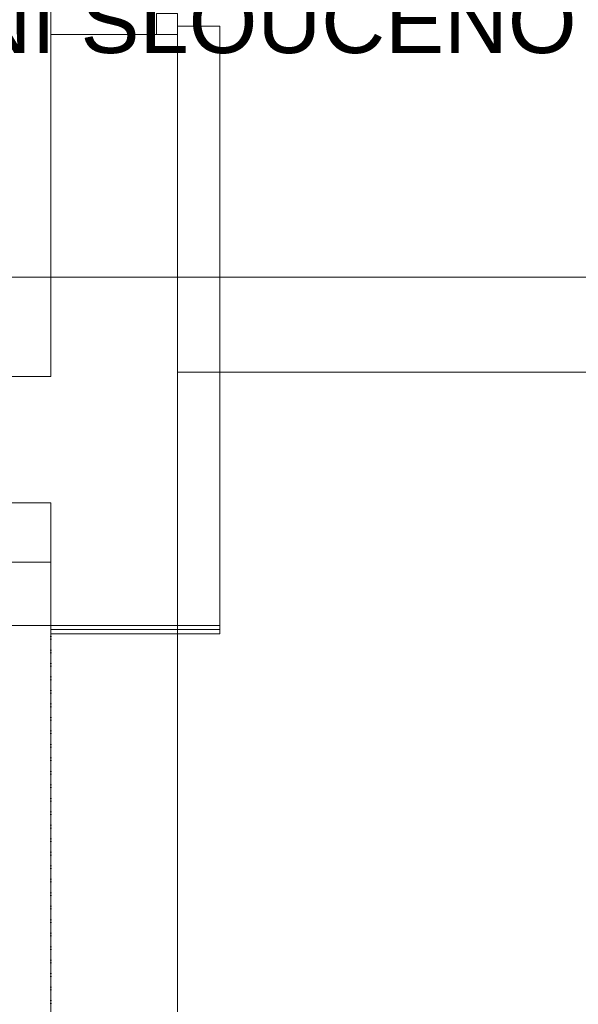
# Model space of a CAD drawing. Header units: millimetres. Extents: x 0 to 1216358, y -266558 to 2852.
# Tile 62 of 76: x 1163916 to 1165240, y -229938 to -227605. Entities that reach past the tile are written whole.
import ezdxf

# ---------------------------------------------------------------- set-up
doc = ezdxf.new("R2010")
doc.units = ezdxf.units.MM
doc.linetypes.add('DĚLICÍ2', pattern=[15.875, 6.35, -3.175, 0, -3.175, 0, -3.175])
doc.layers.get('0').update_dxf_attribs({"lineweight": 13})
doc.layers.add('1VZT - LEGENDY', color=7, linetype='Continuous', lineweight=13)
doc.styles.get("Standard").update_dxf_attribs({"font": 'arial.ttf'})
doc.linetypes.add('IZOLACE', pattern='A,0.0001,-0.1,[134,ltypeshp.shx,S=0.1,R=0,X=-0.1,Y=0],-0.2,[134,ltypeshp.shx,S=0.1,R=180,X=0.1,Y=0],-0.1', length=0.4001)

# ---------------------------------------------------------------- blocks, each defined once
blk = doc.blocks.new('SDCDCSDC')
at = {"color": 8, "ltscale": 2}
for p, q in [((1167409.8, -203217.3), (1167409.8, -201357.3)), ((1167809.8, -204637.3), (1167809.8, -203197.3)), ((1167409.8, -203217.3), (1167409.8, -204027.3)), ((1167709.8, -203217.3), (1167409.8, -203217.3)), ((1167709.8, -203217.3), (1167709.8, -204617.3)), ((1167709.8, -204617.3), (1167709.8, -203217.3)), ((1167709.8, -204017.3), (1168809.8, -204017.3)), ((1167409.8, -204027.3), (1157079.8, -204027.3)), ((1167409.8, -204327.3), (1166149.8, -204327.3)), ((1167409.8, -204327.3), (1167409.8, -204617.3)), ((1167409.8, -204617.3), (1167809.8, -204617.3)), ((1167409.8, -204617.3), (1167409.8, -209717.3)), ((1167709.8, -204617.3), (1167709.8, -209697.3))]:
    blk.add_line(p, q, dxfattribs=at)
at = {"color": 8}
for p, q in [((1167709.8, -203197.3), (1167809.8, -203197.3)), ((1167409.8, -204637.3), (1167809.8, -204637.3))]:
    blk.add_line(p, q, dxfattribs=at)
at = {"color": 8, "linetype": 'IZOLACE', "ltscale": 2}
blk.add_line((1167409.8, -204627.3), (1167809.8, -204627.3), dxfattribs=at)
at = {"color": 8, "ltscale": 2}
blk.add_lwpolyline([(1167709.8, -203217.3), (1167709.8, -203167.3), (1167659.8, -203167.3), (1167659.8, -203217.3)], close=True, dxfattribs=at)
at = {"color": 8}
blk.add_lwpolyline([(1167409.8, -204617.3), (1167259.8, -204617.3), (1167259.8, -204467.3), (1167409.8, -204467.3)], close=True, dxfattribs=at)
at = {"color": 8, "linetype": 'DĚLICÍ2', "ltscale": 2}
blk.add_lwpolyline([(1167409.8, -209717.3), (1167409.8, -204617.3)], dxfattribs=at)

msp = doc.modelspace()

# ---------------------------------------------------------------- linework, layer by layer
at = {"layer": '1VZT - LEGENDY', "ltscale": 0.5}
msp.add_line((1168591.6, -228215.2), (1162872.5, -228215.2), dxfattribs=at)

# ---------------------------------------------------------------- block references
msp.add_blockref('SDCDCSDC', (-3419.8, -24422.6, -220.1))

# ---------------------------------------------------------------- texts
at = {"layer": '1VZT - LEGENDY', "lineweight": 5, "insert": (1162872.5, -224533.4), "char_height": 150, "attachment_point": 1}
msp.add_mtext_dynamic_manual_height_columns('\\A1;{\\LZAŘÍZENÍ Č.1.01 VĚTRÁNÍ TOALET}\\P-VZT JEDNOTKA Remak {\\A0;Vento 40-20}\\P-VZT SESTAVA UMÍSTĚNA POD STROPEM, ZAVĚŠENA NA O.K.\\P-VÝKON  P: 7.000m³/h, 100 Pa\\P-JMENOVITÝ VÝKON VENTILÁTORŮ 0,17 kW\\P-MAX. PROUD VENTILÁTORŮ 2 A\\P-JMENOVITÉ NAPĚTÍ 3x400 V\\P-TEPLOVODNÍ OHŘEV 7 kW\\P-FILTRACE P: G4\\P-ROZMĚRY JEDNOTKY v275; š540; d1440 mm\\P-HMOTNOST cca 50 kg %%P 10%\\P-DODÁVKA VČETNĚ MaR\\P-OVLÁDÁNÍ SLOUČENO S ODTAHOVÝMI VENTILÁTORY', width=7941.607, gutter_width=12.5, heights=[0], dxfattribs=at)

doc.saveas('drawing.dxf')
